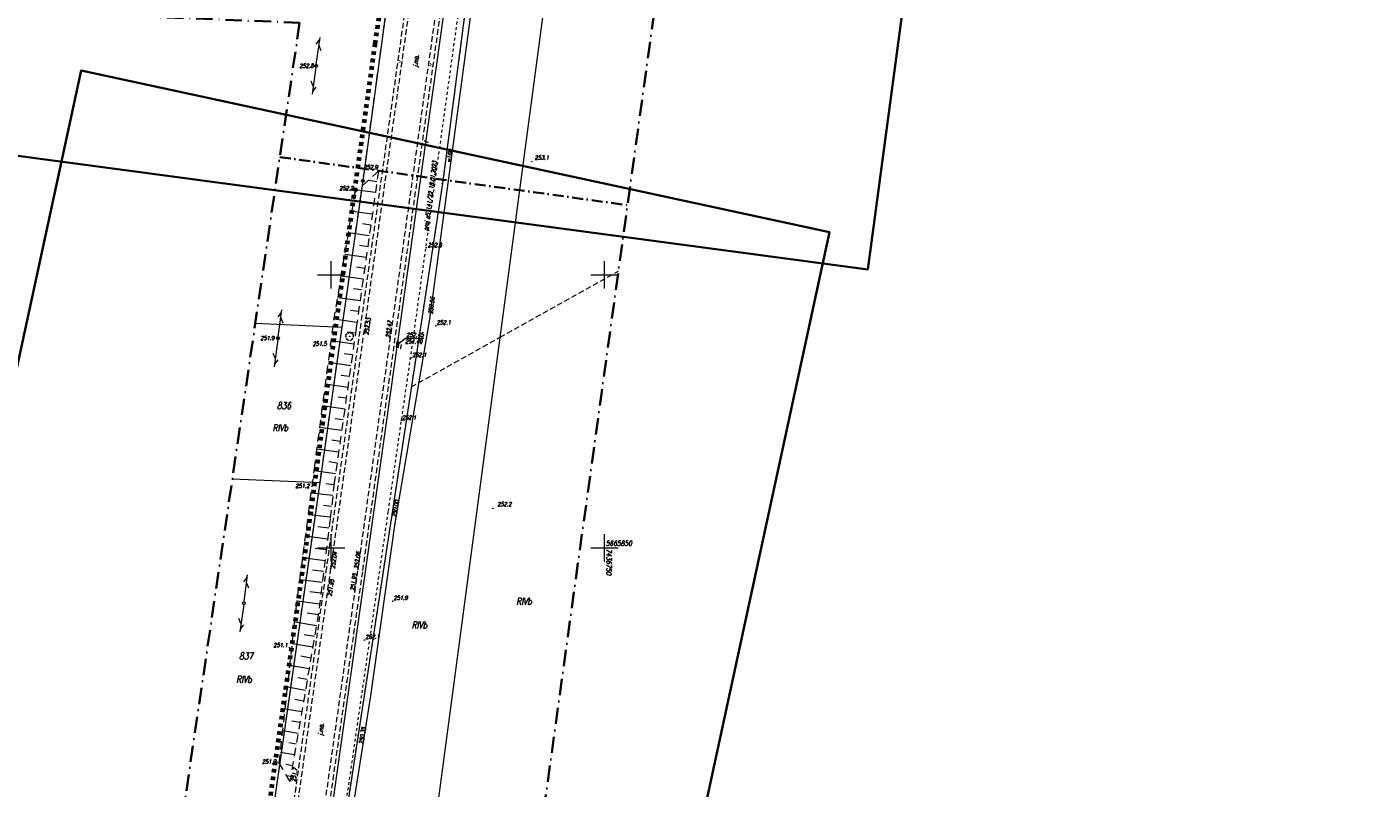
# Model space of a CAD drawing. Header units: millimetres. Extents: x 7436010 to 7436992, y 5663514 to 5666647.
# Tile 34 of 45: x 7436644 to 7436891, y 5665806 to 5665945. Entities that reach past the tile are written whole.
import ezdxf
from ezdxf.enums import TextEntityAlignment as Align

# ---------------------------------------------------------------- set-up
doc = ezdxf.new("R2010")
doc.units = ezdxf.units.MM
doc.header["$PDSIZE"] = 1
for name, pattern in [('0.7_0.7', [1.4, 0.7, -0.7]), ('1', [0]), ('3', [1, 0.5, -0.5]), ('4', [2.5, 1.5, -1]), ('EGKK', [2, 1.5, -0.5]), ('GAK', [3.5, 2, -0.75, 0, -0.75]), ('GDE', [0]), ('GUZ', [1.5, 1, -0.5]), ('KOU', [1.5, 1, -0.5]), ('UPW', [2, 1, 1])]:
    doc.linetypes.add(name, pattern=pattern)
for name, color, linetype, lineweight in [('_BB_Kanalizacja ciśnieniowa - trasa', 44, '0.7_0.7', 70), ('Dzialki', 7, 'GDE', 18), ('DZIALKI_SYT-WYS_T_0', 7, 'Continuous', 18), ('EDZPD_L_1', 7, 'GDE', 18), ('EDZPP_T_0', 7, 'Continuous', 18), ('EKLPK_L_0', 96, 'EGKK', 18), ('EKLTK_T_0', 96, 'Continuous', 18), ('Podzial_sekcyjny_krzyze', 7, 'Continuous', 13), ('Punkty', 7, 'Continuous', 18), ('PunPOMIAR1', 7, 'Continuous', 18), ('RZED', 7, 'Continuous', 18), ('RzedPOMIAR1', 7, 'Continuous', 18), ('SDROK_T_0', 7, 'Continuous', 18), ('SDRPK_L_1', 7, 'KOU', 18), ('SIEC_ENERGETYCZNA_L_0', 1, '3', 18), ('SZZPZ_T_0', 7, 'Continuous', 18), ('UTTOA_T_0', 7, 'Continuous', 18), ('UTTOC_T_0', 30, 'Continuous', 18), ('UTTOO_T_0', 30, 'Continuous', 18), ('UTTPA_T_0', 30, 'Continuous', 18), ('UTTPA_T_3', 30, 'Continuous', 18), ('UTTPO_L_0', 30, '1', 18), ('UWWOC_T_0', 5, 'Continuous', 18), ('UWWOO_T_0', 5, 'Continuous', 18), ('UWWPO_L_1', 5, '1', 18), ('UŻYTKI LINIE', 96, 'GUZ', 18), ('UŻYTKI OZNACZENIE', 96, 'Continuous', 18), ('WEKTOR WODOCIĄGI wo', 5, 'Continuous', 18), ('WUKOS_T_0', 7, 'Continuous', 18), ('WUKOS_T_1', 7, 'Continuous', 18), ('WUKPS_L_6', 7, '4', 18), ('ZAKRES MAPY', 1, 'GAK', 35)]:
    doc.layers.add(name, color=color, linetype=linetype, lineweight=lineweight)
doc.layers.add('_map', color=7, linetype='Continuous')
doc.layers.add('RAMA WYPLOT', color=3, linetype='Continuous', lineweight=35, plot=False)
doc.styles.add('K1_ACAD', font='romans.shx', dxfattribs={"width": 0.8, "oblique": 12})

# ---------------------------------------------------------------- blocks, each defined once
blk = doc.blocks.new('GRO')
at = {"linetype": 'Continuous'}
blk.add_circle((0, 0), 0.045, dxfattribs=at)
blk = doc.blocks.new('GRT')
at = {"linetype": 'Continuous'}
blk.add_circle((0, 0), 0.25, dxfattribs=at)
blk = doc.blocks.new('DLI')
at = {"linetype": 'Continuous'}
blk.add_circle((0, 0), 0.045, dxfattribs=at)
for centre, start, end in [((-0.36, 0.12), 102.1445, 221.86), ((0, 0.38), 30.1401, 149.8599), ((0.36, 0.12), 318.14, 77.8555), ((-0.22, -0.3), 174.1482, 293.8542), ((0.22, -0.3), 246.1458, 5.8518)]:
    blk.add_arc(centre, 0.375, start, end, dxfattribs=at)
blk = doc.blocks.new('SLS')
at = {"linetype": 'Continuous'}
blk.add_circle((0, 0), 0.25, dxfattribs=at)
blk = doc.blocks.new('PLT')
at = {"linetype": 'Continuous'}
for p, q in [((0.25, 0), (5.25, 0)), ((3.76605, 0), (2.9, -0.5)), ((3.9, 0.5), (4.76605, 0))]:
    blk.add_line(p, q, dxfattribs=at)
blk = doc.blocks.new('SUUS15_07B')
at = {"linetype": 'Continuous'}
for p, q in [((0.5, 0.23), (-0.5, 0.23)), ((-0.5, 0.23), (-0.5, -0.23)), ((0.5, -0.23), (0.5, 0.23)), ((-0.5, -0.23), (0.5, -0.23))]:
    blk.add_line(p, q, dxfattribs=at)
blk = doc.blocks.new('WSP')
at = {"linetype": 'Continuous'}
blk.add_circle((0, 0), 0.045, dxfattribs=at)
blk = doc.blocks.new('STUDZ')
at = {"layer": 'Dzialki'}
for p, q in [((7436737.87, 5666050.31), (7436720.34, 5665916.7)), ((7436703.87, 5665685.54), (7436752.17, 5666048.44)), ((7436720.34, 5665916.7), (7436692.49, 5665734.57))]:
    blk.add_line(p, q, dxfattribs=at)
at = {"layer": 'EDZPD_L_1'}
for p, q in [((7436719.57, 5666018.59), (7436705.75, 5665917.21)), ((7436705.75, 5665917.21), (7436701.93, 5665890.39)), ((7436686.1, 5665891.11), (7436701.93, 5665890.39)), ((7436701.93, 5665890.39), (7436697.89, 5665861.99)), ((7436681.91, 5665862.64), (7436697.89, 5665861.99)), ((7436697.89, 5665861.99), (7436689.31, 5665801.73))]:
    blk.add_line(p, q, dxfattribs=at)
at = {"layer": 'EKLPK_L_0', "linetype": 'GUZ'}
for p, q in [((7436730.89, 5665888.57), (7436752.51, 5665900.64)), ((7436714.65, 5665879.5), (7436730.89, 5665888.57))]:
    blk.add_line(p, q, dxfattribs=at)
at = {"layer": 'Podzial_sekcyjny_krzyze', "color": 7, "lineweight": 13}
for p, q in [((7436700, 5665897.5), (7436700, 5665902.5)), ((7436750, 5665897.5), (7436750, 5665902.5)), ((7436697.5, 5665900), (7436702.5, 5665900)), ((7436747.5, 5665900), (7436752.5, 5665900)), ((7436700, 5665847.5), (7436700, 5665852.5)), ((7436750, 5665847.5), (7436750, 5665852.5)), ((7436697.5, 5665850), (7436702.5, 5665850)), ((7436747.5, 5665850), (7436752.5, 5665850))]:
    blk.add_line(p, q, dxfattribs=at)
at = {"layer": 'PunPOMIAR1'}
for p in [(7436705.89, 5665889.14), (7436719.12, 5665890.67), (7436710.8, 5665888.24), (7436704.33, 5665841.98), (7436699.18, 5665841.3), (7436711.24, 5665840.25)]:
    blk.add_point(p, dxfattribs=at)
at = {"layer": 'RAMA WYPLOT', "flags": 128}
for points in [[(7436474.28, 5666646.78), (7436381.84, 5665956.72), (7436798.12, 5665900.96), (7436890.56, 5666591.01)], [(7436469.91, 5665084.38), (7436654.27, 5665937.39), (7436791.11, 5665907.82), (7436606.75, 5665054.8)]]:
    blk.add_lwpolyline(points, close=True, dxfattribs=at)
at = {"layer": 'SDRPK_L_1'}
for p, q in [((7436722.26, 5666005.83), (7436699.87, 5665846.24)), ((7436704.91, 5665846.09), (7436727.13, 5666005.21)), ((7436705.78, 5665845.88), (7436727.92, 5666004.98)), ((7436716.28, 5665968.39), (7436699.1, 5665846.35)), ((7436699.1, 5665846.35), (7436685.94, 5665751.99)), ((7436699.87, 5665846.24), (7436686.6, 5665751.85)), ((7436691.53, 5665751.24), (7436704.91, 5665846.09)), ((7436692.31, 5665751.07), (7436705.78, 5665845.88))]:
    blk.add_line(p, q, dxfattribs=at)
at = {"layer": 'SIEC_ENERGETYCZNA_L_0'}
for p, q in [((7436723.4, 5665949.3), (7436714.75, 5665886.92)), ((7436714.75, 5665886.92), (7436710.37, 5665856.61)), ((7436710.37, 5665856.61), (7436702.24, 5665800.36))]:
    blk.add_line(p, q, dxfattribs=at)
at = {"layer": 'UTTOC_T_0'}
for p, q in [((7436712.14, 5665887.22), (7436713.6, 5665888.4)), ((7436713.6, 5665888.4), (7436716.95, 5665888.39))]:
    blk.add_line(p, q, dxfattribs=at)
at = {"layer": 'UTTPO_L_0'}
for p, q in [((7436712.14, 5665887.22), (7436728.59, 5666004.76)), ((7436677.18, 5665639.26), (7436712.14, 5665887.22))]:
    blk.add_line(p, q, dxfattribs=at)
at = {"layer": 'UŻYTKI LINIE', "flags": 128}
for points in [[(7436746, 5666112.25), (7436737.87, 5666050.31), (7436720.34, 5665916.7), (7436692.49, 5665734.57), (7436686.24, 5665687.98)], [(7436729.48, 5666091.36), (7436726.31, 5666068.12), (7436722.93, 5666043.28), (7436719.57, 5666018.59), (7436705.75, 5665917.21), (7436701.93, 5665890.39), (7436697.89, 5665861.99), (7436689.31, 5665801.73), (7436679.84, 5665735.19), (7436669.04, 5665657.31)]]:
    blk.add_lwpolyline(points, dxfattribs=at)
at = {"layer": 'WEKTOR WODOCIĄGI wo'}
for p, q in [((7436718, 5665891.86), (7436725.58, 5665947.99)), ((7436711.69, 5665854.51), (7436718, 5665891.86)), ((7436707.23, 5665822.89), (7436711.69, 5665854.51)), ((7436702.21, 5665791.34), (7436707.23, 5665822.89))]:
    blk.add_line(p, q, dxfattribs=at)
at = {"layer": 'WUKPS_L_6'}
for p, q in [((7436708.62, 5665918.99), (7436704.36, 5665915.07)), ((7436708.62, 5665918.99), (7436704.56, 5665890.27)), ((7436708.34, 5665917.01), (7436706.72, 5665917.24)), ((7436700.49, 5665891.66), (7436704.36, 5665915.07)), ((7436707.78, 5665913.05), (7436705.95, 5665913.31)), ((7436707.22, 5665909.09), (7436705.34, 5665909.36)), ((7436706.66, 5665905.13), (7436704.73, 5665905.4)), ((7436706.1, 5665901.17), (7436704.13, 5665901.45)), ((7436705.54, 5665897.21), (7436703.52, 5665897.49)), ((7436704.98, 5665893.25), (7436702.91, 5665893.54)), ((7436696.91, 5665864.53), (7436700.49, 5665891.66)), ((7436704.56, 5665890.27), (7436700.54, 5665861.88)), ((7436704.42, 5665889.28), (7436702.33, 5665889.58)), ((7436703.86, 5665885.32), (7436701.79, 5665885.62)), ((7436703.3, 5665881.36), (7436701.25, 5665881.65)), ((7436702.74, 5665877.4), (7436700.71, 5665877.69)), ((7436702.18, 5665873.44), (7436700.17, 5665873.72)), ((7436701.61, 5665869.48), (7436699.63, 5665869.76)), ((7436693.57, 5665838.87), (7436696.91, 5665864.53)), ((7436701.05, 5665865.52), (7436699.09, 5665865.8)), ((7436700.5, 5665861.56), (7436698.54, 5665861.78)), ((7436700.54, 5665861.88), (7436699.79, 5665855.34)), ((7436700.04, 5665857.58), (7436698.06, 5665857.81)), ((7436699.79, 5665855.34), (7436697.67, 5665838.02)), ((7436690.48, 5665810.62), (7436693.57, 5665838.87)), ((7436697.67, 5665838.02), (7436692.43, 5665807.24)), ((7436692.43, 5665807.24), (7436690.48, 5665810.62)), ((7436692.92, 5665810.12), (7436691.69, 5665810.33)), ((7436692.58, 5665808.15), (7436691.83, 5665808.28))]:
    blk.add_line(p, q, dxfattribs=at)
at = {"layer": 'WUKPS_L_6', "linetype": 'Continuous'}
for p, q in [((7436708.06, 5665915.03), (7436704.82, 5665915.49)), ((7436707.5, 5665911.07), (7436703.79, 5665911.6)), ((7436706.94, 5665907.11), (7436703.13, 5665907.65)), ((7436706.38, 5665903.15), (7436702.48, 5665903.7)), ((7436705.82, 5665899.19), (7436701.83, 5665899.75)), ((7436705.26, 5665895.23), (7436701.17, 5665895.8)), ((7436704.7, 5665891.27), (7436700.52, 5665891.86)), ((7436704.14, 5665887.3), (7436699.99, 5665887.89)), ((7436703.58, 5665883.34), (7436699.47, 5665883.92)), ((7436703.02, 5665879.38), (7436698.95, 5665879.96)), ((7436702.46, 5665875.42), (7436698.42, 5665875.99)), ((7436701.89, 5665871.46), (7436697.9, 5665872.03)), ((7436701.33, 5665867.5), (7436697.38, 5665868.06)), ((7436700.77, 5665863.54), (7436696.86, 5665864.09)), ((7436700.27, 5665859.57), (7436696.33, 5665860.02)), ((7436699.82, 5665855.6), (7436695.81, 5665856.06)), ((7436699.33, 5665851.62), (7436695.3, 5665852.12)), ((7436699.57, 5665853.61), (7436697.57, 5665853.86)), ((7436699.09, 5665849.64), (7436697.06, 5665849.89)), ((7436698.85, 5665847.65), (7436694.78, 5665848.15)), ((7436698.36, 5665843.68), (7436694.27, 5665844.18)), ((7436698.6, 5665845.67), (7436696.56, 5665845.92)), ((7436698.12, 5665841.7), (7436696.06, 5665841.95)), ((7436697.87, 5665839.71), (7436693.75, 5665840.22)), ((7436697.62, 5665837.73), (7436695.57, 5665838.08)), ((7436697.28, 5665835.76), (7436693.31, 5665836.43)), ((7436696.61, 5665831.81), (7436692.87, 5665832.45)), ((7436696.95, 5665833.78), (7436695.02, 5665834.11)), ((7436696.28, 5665829.84), (7436694.46, 5665830.15)), ((7436695.94, 5665827.87), (7436692.43, 5665828.47)), ((7436695.27, 5665823.92), (7436692, 5665824.48)), ((7436695.6, 5665825.9), (7436693.91, 5665826.19)), ((7436694.93, 5665821.95), (7436693.36, 5665822.22)), ((7436694.6, 5665819.98), (7436691.56, 5665820.5)), ((7436694.26, 5665818.01), (7436692.8, 5665818.26)), ((7436693.93, 5665816.04), (7436691.12, 5665816.51)), ((7436693.26, 5665812.09), (7436690.69, 5665812.53)), ((7436693.59, 5665814.07), (7436692.25, 5665814.29))]:
    blk.add_line(p, q, dxfattribs=at)
at = {"layer": 'WUKPS_L_6'}
blk.add_point((7436708.62, 5665918.99), dxfattribs=at)
at = {"layer": 'ZAKRES MAPY', "ltscale": 1.5}
blk.add_lwpolyline([(7436499.64, 5664770.19), (7436618.18, 5665205.39), (7436683.21, 5665437.78), (7436699.29, 5665515.69), (7436766.55, 5666002.2), (7436830.55, 5666510.53), (7436842.09, 5666581.76), (7436785.51, 5666596.85), (7436785.51, 5666596.85), (7436586.58, 5666594.14), (7436584.94, 5666524.7), (7436750.08, 5666529.35), (7436745.08, 5666424.3), (7436720.95, 5666302.3), (7436720.95, 5666302.3), (7436688.83, 5666001.55), (7436443.21, 5666009.35), (7436440.09, 5665956.61), (7436694.21, 5665946.11), (7436662.94, 5665733.97), (7436630.66, 5665497.39), (7436531.49, 5665129.94)], dxfattribs=at)
at = {"layer": 'ZAKRES MAPY', "flags": 128}
blk.add_lwpolyline([(7436690.59, 5665921.53), (7436754.18, 5665912.74)], dxfattribs=at)
at = {"layer": 'EDZPP_T_0'}
blk.add_blockref('GRT', (7436705.75, 5665917.21), dxfattribs=at)
at = {"layer": 'Punkty'}
blk.add_blockref('GRO', (7436720.34, 5665916.7), dxfattribs=at)
at = {"layer": 'SZZPZ_T_0', "rotation": 0.06252719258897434}
blk.add_blockref('DLI', (7436703.34, 5665888.7), dxfattribs=at)
at = {"layer": 'UTTPA_T_0', "rotation": 261.992051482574}
blk.add_blockref('SUUS15_07B', (7436712.14, 5665887.22), dxfattribs=at)
at = {"layer": 'UTTPA_T_3'}
for name, p, rotation in [('PLT', (7436697.22, 5665938.25), 82.13853355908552), ('PLT', (7436697.22, 5665938.25), 262.0477790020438), ('SLS', (7436697.22, 5665938.25), 0.0625818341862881), ('PLT', (7436690.25, 5665888.37), 82.05020554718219), ('SLS', (7436690.25, 5665888.37), 0.06252719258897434), ('PLT', (7436690.25, 5665888.37), 262.6590058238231), ('PLT', (7436684.01, 5665839.86), 82.6622451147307), ('PLT', (7436684.01, 5665839.86), 261.8446150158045), ('SLS', (7436684.01, 5665839.86), 0.06241790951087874)]:
    blk.add_blockref(name, p, dxfattribs=dict(at, rotation=rotation))
at = {"layer": 'WUKOS_T_0'}
for p, rotation in [((7436697.21, 5665938.31), 0.0625818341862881), ((7436736.67, 5665920.71), 0.06252719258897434), ((7436708.68, 5665919.08), 0.06255451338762), ((7436704.3, 5665915.15), 0.06255451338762), ((7436717.38, 5665904.95), 0.06255451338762), ((7436690.19, 5665888.35), 0.06252719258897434), ((7436699.82, 5665887.33), 0.06252719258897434), ((7436714.65, 5665884.8), 0.06252719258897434), ((7436712.8, 5665873.37), 0.06252719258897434), ((7436696.5, 5665862.02), 0.06249987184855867), ((7436729.55, 5665857.24), 0.06260915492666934), ((7436706.07, 5665833.11), 0.06255451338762), ((7436692.35, 5665831.75), 0.06244523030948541), ((7436690.47, 5665810.7), 0.06239058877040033), ((7436692.57, 5665807.76), 0.06241790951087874)]:
    blk.add_blockref('WSP', p, dxfattribs=dict(at, rotation=rotation))
for p in [(7436699.87, 5665846.24), (7436704.91, 5665846.09)]:
    blk.add_blockref('WSP', p, dxfattribs=at)
at = {"layer": 'DZIALKI_SYT-WYS_T_0', "style": 'K1_ACAD', "oblique": 12, "width": 0.8}
for s, p in [('836', (7436691.35, 5665876.04)), ('837', (7436684.43, 5665830.2))]:
    blk.add_text(s, height=1.25, dxfattribs=at).set_placement(p, align=Align.MIDDLE)
at = {"layer": 'EKLTK_T_0', "style": 'K1_ACAD', "oblique": 12, "width": 0.8}
for p in [(7436733.82, 5665840.85), (7436714.7, 5665836.51)]:
    blk.add_text('RIVb', height=1.25, dxfattribs=at).set_placement(p, align=Align.TOP_LEFT)
at = {"layer": 'RZED', "color": 7, "lineweight": 13, "style": 'K1_ACAD', "oblique": 12, "width": 0.8}
blk.add_text('5665850', height=0.9, dxfattribs=at).set_placement((7436750.2, 5665851.3), align=Align.TOP_LEFT)
blk.add_text('7436750', height=0.9, rotation=270, dxfattribs=at).set_placement((7436751.26, 5665849.83), align=Align.TOP_LEFT)
at = {"layer": 'RzedPOMIAR1', "style": 'K1_ACAD', "oblique": 12, "width": 0.8}
for s, rotation, p in [('252.53', 82.0137, (7436706.77, 5665888.94)), ('252.47', 82.0504, (7436710.7, 5665888.41)), ('251.95', 81.9706, (7436704.23, 5665842.13)), ('251.95', 81.9974, (7436700.05, 5665841.1))]:
    blk.add_text(s, height=0.75, rotation=rotation, dxfattribs=at).set_placement(p)
for s, p in [('252.1', (7436719.28, 5665890.9)), ('251.9', (7436711.4, 5665840.48))]:
    blk.add_text(s, height=0.75, dxfattribs=at).set_placement(p)
at = {"layer": 'SDROK_T_0', "style": 'K1_ACAD', "oblique": 12, "width": 0.8}
for s, rotation, p in [('tł.', 81.9919, (7436712.93, 5665938.53)), ('j.mb.', 82.0515, (7436715.71, 5665937.99)), ('tł.', 82.0771, (7436718.56, 5665937.97))]:
    blk.add_text(s, height=0.75, rotation=rotation, dxfattribs=at).set_placement(p)
blk.add_text('j.mb.', height=0.75, rotation=82.0404, dxfattribs=at).set_placement((7436697.6, 5665815.74), align=Align.TOP_LEFT)
at = {"layer": 'SIEC_ENERGETYCZNA_L_0', "style": 'K1_ACAD', "oblique": 12, "width": 0.8}
blk.add_text('proj eS 141/22 18.01.2023', height=0.75, rotation=82.549, dxfattribs=at).set_placement((7436717.63, 5665908.03))
at = {"layer": 'UTTOA_T_0', "style": 'K1_ACAD', "oblique": 12, "width": 0.8}
blk.add_text('t', height=0.75, dxfattribs=at).set_placement((7436712.49, 5665886.49))
at = {"layer": 'UTTOC_T_0', "style": 'K1_ACAD', "oblique": 12, "width": 0.8}
for s, p in [('252.45', (7436713.73, 5665889.37)), ('251.40', (7436713.52, 5665888.14))]:
    blk.add_text(s, height=0.75, rotation=359.9689, dxfattribs=at).set_placement(p, align=Align.TOP_LEFT)
at = {"layer": 'UTTOO_T_0', "style": 'K1_ACAD', "oblique": 12, "width": 0.8}
blk.add_text('t', height=0.75, rotation=75.1717, dxfattribs=at).set_placement((7436717.64, 5665924.07))
at = {"layer": 'UWWOC_T_0', "style": 'K1_ACAD', "oblique": 12, "width": 0.8}
for s, rotation, p in [('250.56', 82.3058, (7436718.5, 5665892.76)), ('250.00', 80.4183, (7436711.87, 5665855.54)), ('250.35', 80.9699, (7436705.81, 5665814.01))]:
    blk.add_text(s, height=0.75, rotation=rotation, dxfattribs=at).set_placement(p)
at = {"layer": 'UWWOO_T_0', "style": 'K1_ACAD', "oblique": 12, "width": 0.8}
blk.add_text('w160', height=0.75, rotation=82.3043, dxfattribs=at).set_placement((7436722.03, 5665921.71), align=Align.CENTER)
at = {"layer": 'UŻYTKI OZNACZENIE', "style": 'K1_ACAD', "oblique": 12, "width": 0.8}
for p in [(7436690.66, 5665871.97), (7436684.03, 5665825.95)]:
    blk.add_text('RIVb', height=1.25, dxfattribs=at).set_placement(p, align=Align.MIDDLE)
at = {"layer": 'WUKOS_T_1', "style": 'K1_ACAD', "oblique": 12, "width": 0.8}
for s, rotation, p in [('252.8', 0.0626, (7436696.75, 5665938.24)), ('251.9', 0.0625, (7436689.58, 5665888.41)), ('251.5', 0.0625, (7436699.15, 5665887.39)), ('251.1', 0.0624, (7436691.99, 5665832.21)), ('251.2', 0.0624, (7436689.9, 5665810.89))]:
    blk.add_text(s, height=0.75, rotation=rotation, dxfattribs=at).set_placement(p, align=Align.MIDDLE_RIGHT)
for s, rotation, p in [('253.1', 0.0625, (7436737.22, 5665921.07)), ('252.6', 0.0626, (7436717.66, 5665905.07)), ('252.1', 0.0625, (7436714.81, 5665884.96)), ('252.1', 0.0625, (7436712.95, 5665873.47)), ('252.2', 0.0626, (7436730.39, 5665857.62)), ('252.06', 82.0515, (7436704.91, 5665846.09)), ('252.1', 0.0626, (7436706.25, 5665833.35))]:
    blk.add_text(s, height=0.75, rotation=rotation, dxfattribs=at).set_placement(p)
for s, p in [('252.9', (7436708.5, 5665919.32)), ('252.2', (7436704.03, 5665915.46))]:
    blk.add_text(s, height=0.75, rotation=0.0626, dxfattribs=at).set_placement(p, align=Align.RIGHT)
blk.add_text('251.2', height=0.75, rotation=0.0625, dxfattribs=at).set_placement((7436696.01, 5665861.72), align=Align.TOP_RIGHT)
for s, rotation, p in [('252.04', 81.9559, (7436699.87, 5665846.24)), ('251.7', 81.6853, (7436692.68, 5665807.23))]:
    blk.add_text(s, height=0.75, rotation=rotation, dxfattribs=at).set_placement(p, align=Align.TOP_LEFT)

msp = doc.modelspace()

# ---------------------------------------------------------------- linework, layer by layer
at = {"layer": '_BB_Kanalizacja ciśnieniowa - trasa'}
msp.add_lwpolyline([(7436688.33, 5665800.54), (7436696.37, 5665857.15), (7436700.62, 5665888.95), (7436700.62, 5665888.95), (7436700.62, 5665888.95), (7436708.03, 5665942.26), (7436708.03, 5665942.26), (7436713.01, 5665975.91), (7436721.83, 5666042.52), (7436721.83, 5666042.52), (7436721.83, 5666042.52), (7436725.25, 5666067.58), (7436725.25, 5666067.58), (7436725.25, 5666067.58), (7436725.25, 5666067.58), (7436725.25, 5666067.58), (7436725.25, 5666067.58)], dxfattribs=at)
at = {"layer": 'UWWPO_L_1', "linetype": 'UPW'}
for p, q in [((7436718, 5665891.86), (7436725.58, 5665947.99)), ((7436711.69, 5665854.51), (7436718, 5665891.86)), ((7436707.23, 5665822.89), (7436711.69, 5665854.51)), ((7436702.21, 5665791.34), (7436707.23, 5665822.89))]:
    msp.add_line(p, q, dxfattribs=at)

# ---------------------------------------------------------------- block references
at = {"layer": '_map'}
msp.add_blockref('STUDZ', (0, 0), dxfattribs=at)

doc.saveas('drawing.dxf')
